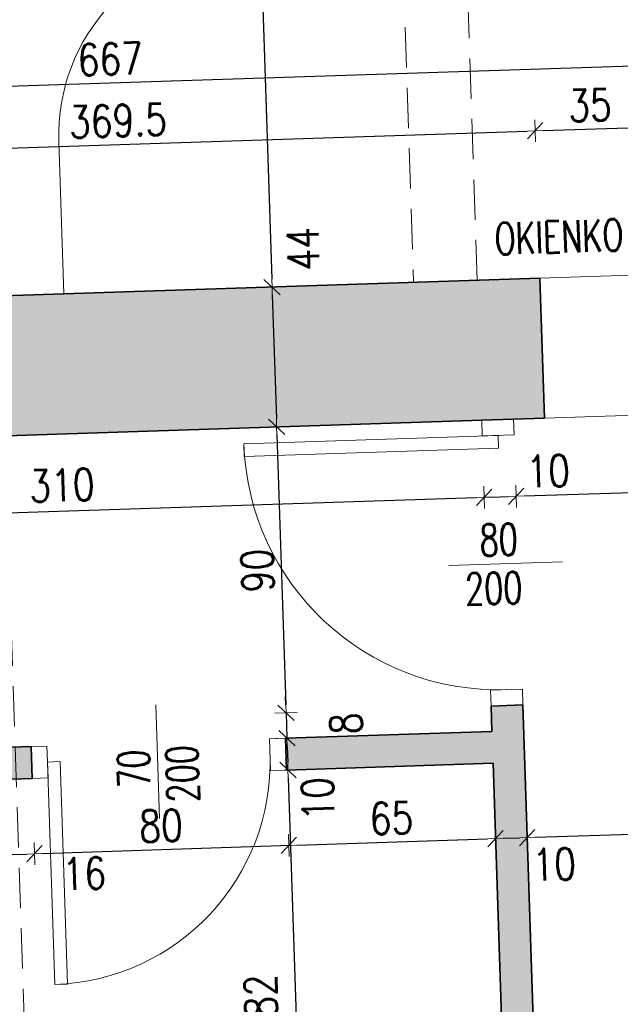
# Model space of a CAD drawing. Header units: millimetres. Extents: x 14400 to 93787, y -21104 to 39413.
# Tile 217 of 256: x 90860 to 91048, y -15243 to -14934. Entities that reach past the tile are written whole.
import ezdxf
from ezdxf.enums import TextEntityAlignment as Align

# ---------------------------------------------------------------- set-up
doc = ezdxf.new("R2010")
doc.units = ezdxf.units.MM
doc.linetypes.add('HIDDEN', pattern=[9.525, 6.35, -3.175])
for name, color, linetype, lineweight in [('!MODUS_HATCH_ŚCIANA', 254, 'Continuous', 9), ('__MODUS_ŚCIANY', 2, 'Continuous', 35), ('Cienka', 3, 'Continuous', 9), ('Drzwi', 1, 'Continuous', 15), ('Opis', 8, 'Continuous', 13), ('Opis_pom', 9, 'Continuous', 18), ('Widok', 1, 'Continuous', 15), ('WYMIAROWANIE', 1, 'Continuous', 18)]:
    doc.layers.add(name, color=color, linetype=linetype, lineweight=lineweight)
doc.styles.add('ARCHETYP', font='romans.shx', dxfattribs={"height": 15})
doc.styles.add('ARIAL', font='tahoma.ttf')
doc.styles.add('TXT', font='simplex.shx', dxfattribs={"width": 0.8})
doc.dimstyles.new('DIM50', dxfattribs={"dimscale": 5, "dimtxt": 2, "dimasz": 0.5, "dimexe": 0, "dimexo": 0, "dimgap": 0.5, "dimtad": 1, "dimdec": 4, "dimrnd": 0.5, "dimdsep": 46, "dimtxsty": 'TXT', "dimblk1": 'TICK1', "dimblk2": 'TICK1', "dimsah": 1, "dimcen": 0, "dimse1": 1, "dimse2": 1, "dimclrd": 1, "dimclre": 7, "dimclrt": 9, "dimadec": 0, "dimazin": 0, "dimtfac": 1, "dimtdec": 4, "dimtmove": 2, "dimatfit": 3, "dimldrblk": 'TICK1', "dimfxl": 1, "dimtolj": 1, "dimarcsym": 0})

# ---------------------------------------------------------------- blocks, each defined once
blk = doc.blocks.new('TICK1')
at = {"color": 0}
for p, q in [((0, -1.4), (0, 1.4)), ((0, 0), (-1, 0))]:
    blk.add_line(p, q, dxfattribs=at)
at = {"color": 2}
blk.add_line((-1, -1), (1, 1), dxfattribs=at)
blk = doc.blocks.new('*D416')
at = {"layer": 'DEFPOINTS', "color": 0, "transparency": 16777216}
for p in [(28946.69, 1635.63), (28946.69, 908.37), (29007.95, 908.37)]:
    blk.add_point(p, dxfattribs=at)
at = {"layer": 'WYMIAROWANIE', "color": 1, "lineweight": -2, "transparency": 16777216}
blk.add_line((29007.95, 1633.13), (29007.95, 910.87), dxfattribs=at)
at = {"layer": 'WYMIAROWANIE', "color": 1, "linetype": 'ByBlock', "lineweight": -2, "transparency": 16777216, "xscale": 2.5, "yscale": 2.5, "zscale": 2.5}
for p, rotation in [((29007.95, 1635.63), 90), ((29007.95, 908.37), 270)]:
    blk.add_blockref('TICK1', p, dxfattribs=dict(at, rotation=rotation))
at = {"layer": 'WYMIAROWANIE', "color": 9, "transparency": 16777216, "insert": (29000.45, 1272), "char_height": 10, "attachment_point": 5, "rotation": 90, "style": 'TXT'}
blk.add_mtext('\\A1;727.5', dxfattribs=at)
blk = doc.blocks.new('*D415')
at = {"layer": 'DEFPOINTS', "color": 0, "transparency": 16777216}
for p in [(29011.45, 908.37), (29007.95, 864.37), (29011.45, 864.37)]:
    blk.add_point(p, dxfattribs=at)
at = {"layer": 'WYMIAROWANIE', "color": 1, "lineweight": -2, "transparency": 16777216}
blk.add_line((29007.95, 905.87), (29007.95, 866.87), dxfattribs=at)
at = {"layer": 'WYMIAROWANIE', "color": 1, "linetype": 'ByBlock', "lineweight": -2, "transparency": 16777216, "xscale": 2.5, "yscale": 2.5, "zscale": 2.5}
for p, rotation in [((29007.95, 908.37), 90), ((29007.95, 864.37), 270)]:
    blk.add_blockref('TICK1', p, dxfattribs=dict(at, rotation=rotation))
at = {"layer": 'WYMIAROWANIE', "color": 9, "transparency": 16777216, "insert": (29018.1, 920.05), "char_height": 10, "attachment_point": 5, "rotation": 90, "style": 'TXT'}
blk.add_mtext('\\A1;44', dxfattribs=at)
blk = doc.blocks.new('*D414')
at = {"layer": 'DEFPOINTS', "color": 0, "transparency": 16777216}
for p in [(29082.47, 864.37), (29007.95, 774.37), (29082.47, 774.37)]:
    blk.add_point(p, dxfattribs=at)
at = {"layer": 'WYMIAROWANIE', "color": 1, "lineweight": -2, "transparency": 16777216}
blk.add_line((29007.95, 861.87), (29007.95, 776.87), dxfattribs=at)
at = {"layer": 'WYMIAROWANIE', "color": 1, "linetype": 'ByBlock', "lineweight": -2, "transparency": 16777216, "xscale": 2.5, "yscale": 2.5, "zscale": 2.5}
for p, rotation in [((29007.95, 864.37), 90), ((29007.95, 774.37), 270)]:
    blk.add_blockref('TICK1', p, dxfattribs=dict(at, rotation=rotation))
at = {"layer": 'WYMIAROWANIE', "color": 9, "transparency": 16777216, "insert": (29000.45, 819.37), "char_height": 10, "attachment_point": 5, "rotation": 90, "style": 'TXT'}
blk.add_mtext('\\A1;90', dxfattribs=at)
blk = doc.blocks.new('*D413')
at = {"layer": 'DEFPOINTS', "color": 0, "transparency": 16777216}
for p in [(29082.47, 774.37), (29007.47, 766.37), (29007.95, 766.37)]:
    blk.add_point(p, dxfattribs=at)
at = {"layer": 'WYMIAROWANIE', "color": 1, "lineweight": -2, "transparency": 16777216}
for p, q in [((29007.95, 776.87), (29007.95, 779.37)), ((29007.95, 774.37), (29007.95, 766.37)), ((29007.95, 763.87), (29007.95, 761.37))]:
    blk.add_line(p, q, dxfattribs=at)
at = {"layer": 'WYMIAROWANIE', "color": 1, "linetype": 'ByBlock', "lineweight": -2, "transparency": 16777216, "xscale": 2.5, "yscale": 2.5, "zscale": 2.5}
for p, rotation in [((29007.95, 774.37), 270), ((29007.95, 766.37), 90)]:
    blk.add_blockref('TICK1', p, dxfattribs=dict(at, rotation=rotation))
at = {"layer": 'WYMIAROWANIE', "color": 9, "transparency": 16777216, "insert": (29026.7, 770.37), "char_height": 10, "attachment_point": 5, "rotation": 90, "style": 'TXT'}
blk.add_mtext('\\A1;8', dxfattribs=at)
blk = doc.blocks.new('*D409')
at = {"layer": 'DEFPOINTS', "color": 0, "transparency": 16777216}
for p in [(29007.47, 766.37), (29007.95, 756.36), (29007.95, 756.36)]:
    blk.add_point(p, dxfattribs=at)
at = {"layer": 'WYMIAROWANIE', "color": 1, "lineweight": -2, "transparency": 16777216}
blk.add_line((29007.95, 763.87), (29007.95, 758.86), dxfattribs=at)
at = {"layer": 'WYMIAROWANIE', "color": 1, "linetype": 'ByBlock', "lineweight": -2, "transparency": 16777216, "xscale": 2.5, "yscale": 2.5, "zscale": 2.5}
for p, rotation in [((29007.95, 766.37), 90), ((29007.95, 756.36), 270)]:
    blk.add_blockref('TICK1', p, dxfattribs=dict(at, rotation=rotation))
at = {"layer": 'WYMIAROWANIE', "color": 9, "transparency": 16777216, "insert": (29017.06, 746.96), "char_height": 10, "attachment_point": 5, "rotation": 90, "style": 'TXT'}
blk.add_mtext('\\A1;10', dxfattribs=at)
blk = doc.blocks.new('*D412')
at = {"layer": 'DEFPOINTS', "color": 0, "transparency": 16777216}
for p in [(29007.95, 756.36), (29007.95, 474.37), (29072.47, 474.37)]:
    blk.add_point(p, dxfattribs=at)
at = {"layer": 'WYMIAROWANIE', "color": 1, "lineweight": -2, "transparency": 16777216}
blk.add_line((29007.95, 753.86), (29007.95, 476.87), dxfattribs=at)
at = {"layer": 'WYMIAROWANIE', "color": 1, "linetype": 'ByBlock', "lineweight": -2, "transparency": 16777216, "xscale": 2.5, "yscale": 2.5, "zscale": 2.5}
for p, rotation in [((29007.95, 756.36), 90), ((29007.95, 474.37), 270)]:
    blk.add_blockref('TICK1', p, dxfattribs=dict(at, rotation=rotation))
at = {"layer": 'WYMIAROWANIE', "color": 9, "transparency": 16777216, "insert": (28997.07, 682.1), "char_height": 10, "attachment_point": 5, "rotation": 90, "style": 'TXT'}
blk.add_mtext('\\A1;282', dxfattribs=at)
blk = doc.blocks.new('*D407')
at = {"layer": 'DEFPOINTS', "color": 0, "transparency": 16777216}
for p in [(29092.22, 954.77), (28722.47, 915.37), (29092.22, 915.37)]:
    blk.add_point(p, dxfattribs=at)
at = {"layer": 'WYMIAROWANIE', "color": 1, "lineweight": -2, "transparency": 16777216}
blk.add_line((28724.97, 954.77), (29089.72, 954.77), dxfattribs=at)
at = {"layer": 'WYMIAROWANIE', "color": 1, "linetype": 'ByBlock', "lineweight": -2, "transparency": 16777216, "xscale": 2.5, "yscale": 2.5, "zscale": 2.5, "rotation": 180}
blk.add_blockref('TICK1', (28722.47, 954.77), dxfattribs=at)
at = {"layer": 'WYMIAROWANIE', "color": 1, "linetype": 'ByBlock', "lineweight": -2, "transparency": 16777216, "xscale": 2.5, "yscale": 2.5, "zscale": 2.5}
blk.add_blockref('TICK1', (29092.22, 954.77), dxfattribs=at)
at = {"layer": 'WYMIAROWANIE', "color": 9, "transparency": 16777216, "insert": (28961.23, 962.27), "char_height": 10, "attachment_point": 5, "style": 'TXT'}
blk.add_mtext('\\A1;369.5', dxfattribs=at)
blk = doc.blocks.new('*D406')
at = {"layer": 'DEFPOINTS', "color": 0, "transparency": 16777216}
for p in [(29127.22, 954.77), (29092.22, 915.37), (29127.22, 915.37)]:
    blk.add_point(p, dxfattribs=at)
at = {"layer": 'WYMIAROWANIE', "color": 1, "lineweight": -2, "transparency": 16777216}
blk.add_line((29094.72, 954.77), (29124.72, 954.77), dxfattribs=at)
at = {"layer": 'WYMIAROWANIE', "color": 1, "linetype": 'ByBlock', "lineweight": -2, "transparency": 16777216, "xscale": 2.5, "yscale": 2.5, "zscale": 2.5, "rotation": 180}
blk.add_blockref('TICK1', (29092.22, 954.77), dxfattribs=at)
at = {"layer": 'WYMIAROWANIE', "color": 1, "linetype": 'ByBlock', "lineweight": -2, "transparency": 16777216, "xscale": 2.5, "yscale": 2.5, "zscale": 2.5}
blk.add_blockref('TICK1', (29127.22, 954.77), dxfattribs=at)
at = {"layer": 'WYMIAROWANIE', "color": 9, "transparency": 16777216, "insert": (29109.72, 962.27), "char_height": 10, "attachment_point": 5, "style": 'TXT'}
blk.add_mtext('\\A1;35', dxfattribs=at)
blk = doc.blocks.new('*D436')
at = {"layer": 'DEFPOINTS', "color": 0, "transparency": 16777216}
for p in [(29292.97, 974.21), (28625.99, 908.37), (29292.97, 908.37)]:
    blk.add_point(p, dxfattribs=at)
at = {"layer": 'WYMIAROWANIE', "color": 1, "lineweight": -2, "transparency": 16777216}
blk.add_line((28628.49, 974.21), (29290.47, 974.21), dxfattribs=at)
at = {"layer": 'WYMIAROWANIE', "color": 1, "linetype": 'ByBlock', "lineweight": -2, "transparency": 16777216, "xscale": 2.5, "yscale": 2.5, "zscale": 2.5, "rotation": 180}
blk.add_blockref('TICK1', (28625.99, 974.21), dxfattribs=at)
at = {"layer": 'WYMIAROWANIE', "color": 1, "linetype": 'ByBlock', "lineweight": -2, "transparency": 16777216, "xscale": 2.5, "yscale": 2.5, "zscale": 2.5}
blk.add_blockref('TICK1', (29292.97, 974.21), dxfattribs=at)
at = {"layer": 'WYMIAROWANIE', "color": 9, "transparency": 16777216, "insert": (28959.48, 981.71), "char_height": 10, "attachment_point": 5, "style": 'TXT'}
blk.add_mtext('\\A1;667', dxfattribs=at)
blk = doc.blocks.new('*D474')
at = {"layer": 'DEFPOINTS', "color": 0, "transparency": 16777216}
for p in [(28911.47, 756.34), (28927.47, 756.36), (28927.47, 732.65)]:
    blk.add_point(p, dxfattribs=at)
at = {"layer": 'WYMIAROWANIE', "color": 1, "lineweight": -2, "transparency": 16777216}
blk.add_line((28913.97, 732.65), (28924.97, 732.65), dxfattribs=at)
at = {"layer": 'WYMIAROWANIE', "color": 1, "linetype": 'ByBlock', "lineweight": -2, "transparency": 16777216, "xscale": 2.5, "yscale": 2.5, "zscale": 2.5, "rotation": 180}
blk.add_blockref('TICK1', (28911.47, 732.65), dxfattribs=at)
at = {"layer": 'WYMIAROWANIE', "color": 1, "linetype": 'ByBlock', "lineweight": -2, "transparency": 16777216, "xscale": 2.5, "yscale": 2.5, "zscale": 2.5}
blk.add_blockref('TICK1', (28927.47, 732.65), dxfattribs=at)
at = {"layer": 'WYMIAROWANIE', "color": 9, "transparency": 16777216, "insert": (28942.85, 725.92), "char_height": 10, "attachment_point": 5, "style": 'TXT'}
blk.add_mtext('\\A1;16', dxfattribs=at)
blk = doc.blocks.new('*D486')
at = {"layer": 'DEFPOINTS', "color": 0, "transparency": 16777216}
for p in [(28927.47, 756.36), (29007.47, 756.34), (29007.47, 732.65)]:
    blk.add_point(p, dxfattribs=at)
at = {"layer": 'WYMIAROWANIE', "color": 1, "lineweight": -2, "transparency": 16777216}
blk.add_line((28929.97, 732.65), (29004.97, 732.65), dxfattribs=at)
at = {"layer": 'WYMIAROWANIE', "color": 1, "linetype": 'ByBlock', "lineweight": -2, "transparency": 16777216, "xscale": 2.5, "yscale": 2.5, "zscale": 2.5, "rotation": 180}
blk.add_blockref('TICK1', (28927.47, 732.65), dxfattribs=at)
at = {"layer": 'WYMIAROWANIE', "color": 1, "linetype": 'ByBlock', "lineweight": -2, "transparency": 16777216, "xscale": 2.5, "yscale": 2.5, "zscale": 2.5}
blk.add_blockref('TICK1', (29007.47, 732.65), dxfattribs=at)
at = {"layer": 'WYMIAROWANIE', "color": 9, "transparency": 16777216, "insert": (28967.47, 740.15), "char_height": 10, "attachment_point": 5, "style": 'TXT'}
blk.add_mtext('\\A1;80', dxfattribs=at)
blk = doc.blocks.new('*D489')
at = {"layer": 'DEFPOINTS', "color": 0, "transparency": 16777216}
for p in [(29007.47, 756.34), (29072.47, 756.34), (29072.47, 732.65)]:
    blk.add_point(p, dxfattribs=at)
at = {"layer": 'WYMIAROWANIE', "color": 1, "lineweight": -2, "transparency": 16777216}
blk.add_line((29009.97, 732.65), (29069.97, 732.65), dxfattribs=at)
at = {"layer": 'WYMIAROWANIE', "color": 1, "linetype": 'ByBlock', "lineweight": -2, "transparency": 16777216, "xscale": 2.5, "yscale": 2.5, "zscale": 2.5, "rotation": 180}
blk.add_blockref('TICK1', (29007.47, 732.65), dxfattribs=at)
at = {"layer": 'WYMIAROWANIE', "color": 1, "linetype": 'ByBlock', "lineweight": -2, "transparency": 16777216, "xscale": 2.5, "yscale": 2.5, "zscale": 2.5}
blk.add_blockref('TICK1', (29072.47, 732.65), dxfattribs=at)
at = {"layer": 'WYMIAROWANIE', "color": 9, "transparency": 16777216, "insert": (29039.97, 740.15), "char_height": 10, "attachment_point": 5, "style": 'TXT'}
blk.add_mtext('\\A1;65', dxfattribs=at)
blk = doc.blocks.new('*D503')
at = {"layer": 'DEFPOINTS', "color": 0, "transparency": 16777216}
for p in [(29072.47, 756.34), (29082.47, 732.65), (29082.47, 732.65)]:
    blk.add_point(p, dxfattribs=at)
at = {"layer": 'WYMIAROWANIE', "color": 1, "lineweight": -2, "transparency": 16777216}
blk.add_line((29074.97, 732.65), (29079.97, 732.65), dxfattribs=at)
at = {"layer": 'WYMIAROWANIE', "color": 1, "linetype": 'ByBlock', "lineweight": -2, "transparency": 16777216, "xscale": 2.5, "yscale": 2.5, "zscale": 2.5, "rotation": 180}
blk.add_blockref('TICK1', (29072.47, 732.65), dxfattribs=at)
at = {"layer": 'WYMIAROWANIE', "color": 1, "linetype": 'ByBlock', "lineweight": -2, "transparency": 16777216, "xscale": 2.5, "yscale": 2.5, "zscale": 2.5}
blk.add_blockref('TICK1', (29082.47, 732.65), dxfattribs=at)
at = {"layer": 'WYMIAROWANIE', "color": 9, "transparency": 16777216, "insert": (29090.63, 723.96), "char_height": 10, "attachment_point": 5, "style": 'TXT'}
blk.add_mtext('\\A1;10', dxfattribs=at)
blk = doc.blocks.new('*D470')
at = {"layer": 'DEFPOINTS', "color": 0, "transparency": 16777216}
for p in [(29082.47, 732.65), (29419.47, 732.65), (29419.47, 732.65)]:
    blk.add_point(p, dxfattribs=at)
at = {"layer": 'WYMIAROWANIE', "color": 1, "lineweight": -2, "transparency": 16777216}
blk.add_line((29084.97, 732.65), (29416.97, 732.65), dxfattribs=at)
at = {"layer": 'WYMIAROWANIE', "color": 1, "linetype": 'ByBlock', "lineweight": -2, "transparency": 16777216, "xscale": 2.5, "yscale": 2.5, "zscale": 2.5, "rotation": 180}
blk.add_blockref('TICK1', (29082.47, 732.65), dxfattribs=at)
at = {"layer": 'WYMIAROWANIE', "color": 1, "linetype": 'ByBlock', "lineweight": -2, "transparency": 16777216, "xscale": 2.5, "yscale": 2.5, "zscale": 2.5}
blk.add_blockref('TICK1', (29419.47, 732.65), dxfattribs=at)
at = {"layer": 'WYMIAROWANIE', "color": 9, "transparency": 16777216, "insert": (29250.97, 740.15), "char_height": 10, "attachment_point": 5, "style": 'TXT'}
blk.add_mtext('\\A1;337', dxfattribs=at)
blk = doc.blocks.new('*D449')
at = {"layer": 'DEFPOINTS', "color": 0, "transparency": 16777216}
for p in [(28762.47, 864.37), (29072.47, 864.37), (29072.47, 840.07)]:
    blk.add_point(p, dxfattribs=at)
at = {"layer": 'WYMIAROWANIE', "color": 1, "lineweight": -2, "transparency": 16777216}
blk.add_line((28764.97, 840.07), (29069.97, 840.07), dxfattribs=at)
at = {"layer": 'WYMIAROWANIE', "color": 1, "linetype": 'ByBlock', "lineweight": -2, "transparency": 16777216, "xscale": 2.5, "yscale": 2.5, "zscale": 2.5, "rotation": 180}
blk.add_blockref('TICK1', (28762.47, 840.07), dxfattribs=at)
at = {"layer": 'WYMIAROWANIE', "color": 1, "linetype": 'ByBlock', "lineweight": -2, "transparency": 16777216, "xscale": 2.5, "yscale": 2.5, "zscale": 2.5}
blk.add_blockref('TICK1', (29072.47, 840.07), dxfattribs=at)
at = {"layer": 'WYMIAROWANIE', "color": 9, "transparency": 16777216, "insert": (28939.85, 848.24), "char_height": 10, "attachment_point": 5, "style": 'TXT'}
blk.add_mtext('\\A1;310', dxfattribs=at)
blk = doc.blocks.new('*D495')
at = {"layer": 'DEFPOINTS', "color": 0, "transparency": 16777216}
for p in [(29072.47, 864.37), (29082.47, 864.37), (29082.47, 840.07)]:
    blk.add_point(p, dxfattribs=at)
at = {"layer": 'WYMIAROWANIE', "color": 1, "lineweight": -2, "transparency": 16777216}
blk.add_line((29074.97, 840.07), (29079.97, 840.07), dxfattribs=at)
at = {"layer": 'WYMIAROWANIE', "color": 1, "linetype": 'ByBlock', "lineweight": -2, "transparency": 16777216, "xscale": 2.5, "yscale": 2.5, "zscale": 2.5, "rotation": 180}
blk.add_blockref('TICK1', (29072.47, 840.07), dxfattribs=at)
at = {"layer": 'WYMIAROWANIE', "color": 1, "linetype": 'ByBlock', "lineweight": -2, "transparency": 16777216, "xscale": 2.5, "yscale": 2.5, "zscale": 2.5}
blk.add_blockref('TICK1', (29082.47, 840.07), dxfattribs=at)
at = {"layer": 'WYMIAROWANIE', "color": 9, "transparency": 16777216, "insert": (29092.82, 847.66), "char_height": 10, "attachment_point": 5, "style": 'TXT'}
blk.add_mtext('\\A1;10', dxfattribs=at)
blk = doc.blocks.new('*D493')
at = {"layer": 'DEFPOINTS', "color": 0, "transparency": 16777216}
for p in [(29082.47, 864.37), (29419.47, 864.37), (29419.47, 840.07)]:
    blk.add_point(p, dxfattribs=at)
at = {"layer": 'WYMIAROWANIE', "color": 1, "lineweight": -2, "transparency": 16777216}
blk.add_line((29084.97, 840.07), (29416.97, 840.07), dxfattribs=at)
at = {"layer": 'WYMIAROWANIE', "color": 1, "linetype": 'ByBlock', "lineweight": -2, "transparency": 16777216, "xscale": 2.5, "yscale": 2.5, "zscale": 2.5, "rotation": 180}
blk.add_blockref('TICK1', (29082.47, 840.07), dxfattribs=at)
at = {"layer": 'WYMIAROWANIE', "color": 1, "linetype": 'ByBlock', "lineweight": -2, "transparency": 16777216, "xscale": 2.5, "yscale": 2.5, "zscale": 2.5}
blk.add_blockref('TICK1', (29419.47, 840.07), dxfattribs=at)
at = {"layer": 'WYMIAROWANIE', "color": 9, "transparency": 16777216, "insert": (29250.97, 847.57), "char_height": 10, "attachment_point": 5, "style": 'TXT'}
blk.add_mtext('\\A1;337', dxfattribs=at)
blk = doc.blocks.new('JUHJHH')
at = {"layer": '!MODUS_HATCH_ŚCIANA', "ltscale": 2}
h = blk.add_hatch(color=256, dxfattribs=at)
h.dxf.hatch_style = 1
h.paths.add_polyline_path([(28746.4719, 774.36976), (28762.4719, 774.36976), (28762.4719, 766.36976), (28772.4719, 766.36976), (28772.4719, 756.34455), (28762.4719, 756.34455), (28762.4719, 667.34455), (28901.4719, 667.34455), (28901.4719, 756.34455), (28852.4719, 756.34455), (28852.4719, 766.36976), (28927.4719, 766.36976), (28927.4719, 756.34455), (28911.4719, 756.34455), (28911.4719, 657.34455), (28762.4719, 657.34455), (28762.4719, 461.34455), (29072.4719, 474.36976), (29072.4719, 756.34455), (29007.4719, 756.34455), (29007.4719, 766.36976), (29072.4719, 766.36976), (29072.4719, 774.36976), (29082.4719, 774.36976), (29082.4719, 474.78992), (29111.08642, 475.99221), (29112.76013, 436.15777), (28722.4719, 419.62858), (28722.4719, 774.36976)])
h.paths.add_polyline_path([(28722.4719, 864.36976), (28722.4719, 908.36976), (29092.21605, 908.36976), (29092.21605, 864.36976), (29072.4719, 864.36976), (28762.4719, 864.36976), (28746.4719, 864.36976)])
at = {"layer": '__MODUS_ŚCIANY', "ltscale": 2}
blk.add_lwpolyline([(29092.21605, 908.36976), (28722.4719, 908.36976), (28722.4719, 864.36976)], dxfattribs=at)
at = {"layer": '__MODUS_ŚCIANY'}
for points in [[(29092.21605, 908.36976), (29092.21605, 864.36976)], [(28722.4719, 864.36976), (29072.4719, 864.36976), (29092.21605, 864.36976)], [(29072.4719, 774.36976), (29072.4719, 766.36976), (29007.4719, 766.36976)], [(29072.4719, 774.36976), (29082.4719, 774.36976)], [(29111.07312, 475.99166), (29082.4719, 474.78992), (29082.4719, 774.36976)], [(28927.4719, 766.36976), (28852.4719, 766.36976)], [(28927.4719, 766.36976), (28927.4719, 756.34455)], [(28927.4719, 766.35715), (28927.4719, 756.35715)], [(29007.4719, 766.36976), (29007.4719, 756.34455)], [(28927.4719, 756.34455), (28911.4719, 756.34455), (28911.4719, 657.34455), (28762.4719, 657.34455), (28762.4719, 461.34455), (29072.4719, 474.36976), (29072.4719, 756.34455)], [(29072.4719, 756.34455), (29007.4719, 756.34455)]]:
    blk.add_lwpolyline(points, dxfattribs=at)
at = {"layer": 'Cienka', "linetype": 'HIDDEN', "ltscale": 2}
for points in [[(28922.4719, 468.06723), (28922.4719, 1636.36976)], [(29052.4719, 1636.36976), (29052.4719, 908.36976)], [(29072.4719, 908.36976), (29072.4719, 1636.36976)]]:
    blk.add_lwpolyline(points, dxfattribs=at)
at = {"layer": 'Drzwi'}
for points in [[(29072.4719, 864.36976), (29082.4719, 864.36976), (29082.4719, 859.36976), (29072.4719, 859.36976)], [(28997.4719, 855.36976), (29077.4719, 855.36976), (29077.4719, 859.36976), (28997.4719, 859.36976)], [(29072.4719, 779.36976), (29082.4719, 779.36976), (29082.4719, 774.36976), (29072.4719, 774.36976)], [(28932.4719, 766.35715), (28932.4719, 756.35715), (28927.4719, 756.35715), (28927.4719, 766.35715)], [(29007.4719, 766.35715), (29007.4719, 756.35715), (29002.4719, 756.35715), (29002.4719, 766.35715)], [(28936.4719, 691.35715), (28936.4719, 761.35715), (28932.4719, 761.35715), (28932.4719, 691.35715)]]:
    blk.add_lwpolyline(points, close=True, dxfattribs=at)
for points in [[(29060.60869, 818.99814), (29096.43203, 818.99814)], [(28967.10029, 778.22036), (28967.10029, 742.39702)]]:
    blk.add_lwpolyline(points, dxfattribs=at)
for centre, radius, start, end in [((29077.4719, 859.36976), 80, 180, 270), ((28932.4719, 761.35715), 70, 270, 0)]:
    blk.add_arc(centre, radius, start, end, dxfattribs=at)
at = {"layer": 'Widok'}
blk.add_lwpolyline([(29292.9719, 1016.36976), (29002.4719, 1016.36976, 0.414213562), (28942.4719, 956.36976), (28942.4719, 908.36976)], format="xyb", dxfattribs=at)
at = {"layer": 'Widok', "ltscale": 2}
for points in [[(29092.21605, 908.36976), (29127.21605, 908.36976)], [(29092.21605, 864.36976), (29127.21605, 864.36976)]]:
    blk.add_lwpolyline(points, dxfattribs=at)
at = {"layer": 'Opis', "style": 'ARCHETYP', "width": 0.7}
blk.add_text('OKIENKO PODAWCZE ', height=10, dxfattribs=at).set_placement((29078.38867, 916.19763))
for s, rotation, p in [('80', 359.6818433, (29070.54124, 821.61478)), ('200', 359.6818433, (29065.45692, 806.39845)), ('70', 89.6818433, (28964.48364, 752.32956)), ('200', 89.6818433, (28979.69998, 747.24524))]:
    blk.add_text(s, height=10, rotation=rotation, dxfattribs=at).set_placement(p)
at = {"layer": 'Opis_pom', "ltscale": 0.7, "style": 'ARIAL'}
for tag, p in [('1.1', (29155.34141, 1328.81247)), ('1.2', (29440.67495, 915.12556)), ('1.7', (28864.32245, 797.38078)), ('1.3', (29507.96542, 694.00648)), ('1.4', (29272.14264, 692.64264)), ('1.6', (28836.04153, 595.92607)), ('1.5', (28969.67619, 596.81054))]:
    blk.add_attdef(tag, text='', height=11.968, dxfattribs=at).set_placement(p, align=Align.MIDDLE_CENTER)
at = {"layer": 'WYMIAROWANIE'}
dim = blk.add_aligned_dim(p1=(28946.68623, 1635.62853), p2=(28946.68623, 908.36976), distance=61.26821, dimstyle='DIM50', dxfattribs=at)
dim.commit()
dim.dimension.update_dxf_attribs({"geometry": '*D416', "text_midpoint": (29000.45444, 1271.99914)})
for base, p1, p2, picture, middle in [((29292.9719, 974.21003), (28625.9874, 908.36976), (29292.9719, 908.36976), '*D436', (28959.47965, 981.71003)), ((29127.21605, 954.76578), (29092.21605, 915.36976), (29127.21605, 915.36976), '*D406', (29109.71605, 962.26578)), ((29419.4719, 840.06655), (29082.4719, 864.36976), (29419.4719, 864.36976), '*D493', (29250.9719, 847.56655)), ((29007.4719, 732.65315), (28927.4719, 756.35715), (29007.4719, 756.34455), '*D486', (28967.4719, 740.15315)), ((29072.4719, 732.65315), (29007.4719, 756.34455), (29072.4719, 756.34455), '*D489', (29039.9719, 740.15315)), ((29419.4719, 732.65315), (29082.4719, 732.65315), (29419.4719, 732.65315), '*D470', (29250.9719, 740.15315))]:
    dim = blk.add_linear_dim(base=base, p1=p1, p2=p2, dimstyle='DIM50', dxfattribs=at)
    dim.commit()
    dim.dimension.update_dxf_attribs({"geometry": picture, "text_midpoint": middle})
for base, p1, p2, picture, middle in [((29092.216052, 954.765781), (28722.4719, 915.369755), (29092.216052, 915.369755), '*D407', (28961.229761, 962.265781)), ((29072.4719, 840.06655), (28762.4719, 864.36976), (29072.4719, 864.36976), '*D449', (28939.84695, 848.23977)), ((29082.4719, 840.06655), (29072.4719, 864.36976), (29082.4719, 864.36976), '*D495', (29092.82104, 847.65513)), ((28927.4719, 732.65315), (28911.4719, 756.34455), (28927.4719, 756.35715), '*D474', (28942.85282, 725.9229)), ((29082.4719, 732.65315), (29072.4719, 756.34455), (29082.4719, 732.65315), '*D503', (29090.62917, 723.95655))]:
    dim = blk.add_linear_dim(base=base, p1=p1, p2=p2, dimstyle='DIM50', dxfattribs=at)
    dim.commit()
    dim.dimension.update_dxf_attribs({"geometry": picture, "text_midpoint": middle, "dimtype": 160})
for base, p1, p2, picture, middle in [((29007.95444, 864.36976), (29011.45444, 908.36976), (29011.45444, 864.36976), '*D415', (29018.09508, 920.05311)), ((29007.95444, 756.35715), (29007.4719, 766.36976), (29007.95444, 756.35715), '*D409', (29017.05511, 746.95721)), ((29007.95444, 474.36976), (29007.95444, 756.35715), (29072.4719, 474.36976), '*D412', (28997.06936, 682.10202))]:
    dim = blk.add_linear_dim(base=base, p1=p1, p2=p2, angle=90, dimstyle='DIM50', dxfattribs=at)
    dim.commit()
    dim.dimension.update_dxf_attribs({"geometry": picture, "text_midpoint": middle, "dimtype": 160})
for base, p1, p2, picture, middle in [((29007.95444, 774.36976), (29082.4719, 864.36976), (29082.4719, 774.36976), '*D414', (29000.45444, 819.36976)), ((29007.95444, 766.36976), (29082.4719, 774.36976), (29007.4719, 766.36976), '*D413', (29026.70444, 770.36976))]:
    dim = blk.add_linear_dim(base=base, p1=p1, p2=p2, angle=90, dimstyle='DIM50', dxfattribs=at)
    dim.commit()
    dim.dimension.update_dxf_attribs({"geometry": picture, "text_midpoint": middle})

msp = doc.modelspace()

# ---------------------------------------------------------------- block references
at = {"layer": 'DEFPOINTS', "color": 2, "rotation": 1.885153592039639}
msp.add_blockref('JUHJHH', (61976.5022, -16879.91221), dxfattribs=at)

doc.saveas('drawing.dxf')
